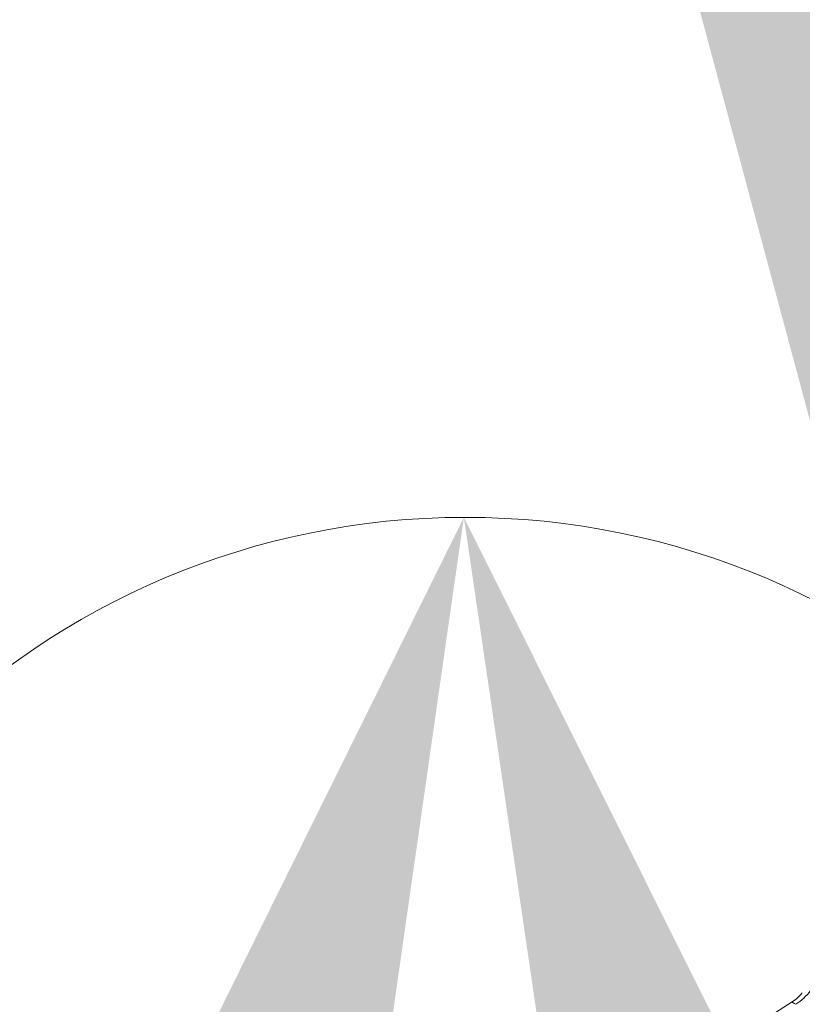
# Model space of a CAD drawing. Header units: inches. Extents: x -0.1 to 10.9, y 0 to 8.6.
# Tile 4 of 15: x -0.0472 to -0.0274, y 8.5504 to 8.5753. Entities that reach past the tile are written whole.
import ezdxf

# ---------------------------------------------------------------- set-up
doc = ezdxf.new("R2010")
doc.units = ezdxf.units.IN
doc.header["$MEASUREMENT"] = 0
doc.styles.add('SLDTEXTSTYLE0', font='TXT', dxfattribs={"width": 0.75})

msp = doc.modelspace()

# ---------------------------------------------------------------- linework, layer by layer
at = {"color": 7, "linetype": 'Continuous', "lineweight": 18}
msp.add_line((-0.0276636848, 8.5504373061), (-0.0458052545, 8.5389475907), dxfattribs=at)
msp.add_circle((-0.0359238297, 8.5431797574), 0.0195021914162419, dxfattribs=at)
for centre, radius, start, end in [((-0.0281836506, 8.5512680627), 0.0009797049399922, 302.0717885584, 322.2948520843), ((-0.0283949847, 8.5516381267), 0.0015061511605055, 302.9971432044, 322.5899493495)]:
    msp.add_arc(centre, radius, start, end, dxfattribs=at)
msp.add_ellipse((-0.0272472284, 8.5502350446), major_axis=(0.0004170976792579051, -0.0002015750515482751), ratio=0.0558395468, start_param=3.106905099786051, end_param=3.836789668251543, dxfattribs=at)
for points in [[(-0.0359589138, 8.5626819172), (-0.0920808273, 8.4492124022), (-0.0538752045, 8.4373662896)], [(-0.0359589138, 8.5626819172), (-0.0175918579, 8.4374315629), (0.0205708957, 8.4494150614)]]:
    msp.add_solid(points, dxfattribs=at)

# ---------------------------------------------------------------- texts
at = {"color": 7, "linetype": 'Continuous', "lineweight": 18, "insert": (-0.0872877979, 8.6320593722), "char_height": 0.1388888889, "attachment_point": 1, "style": 'SLDTEXTSTYLE0'}
msp.add_mtext('A', dxfattribs=at)

doc.saveas('drawing.dxf')
